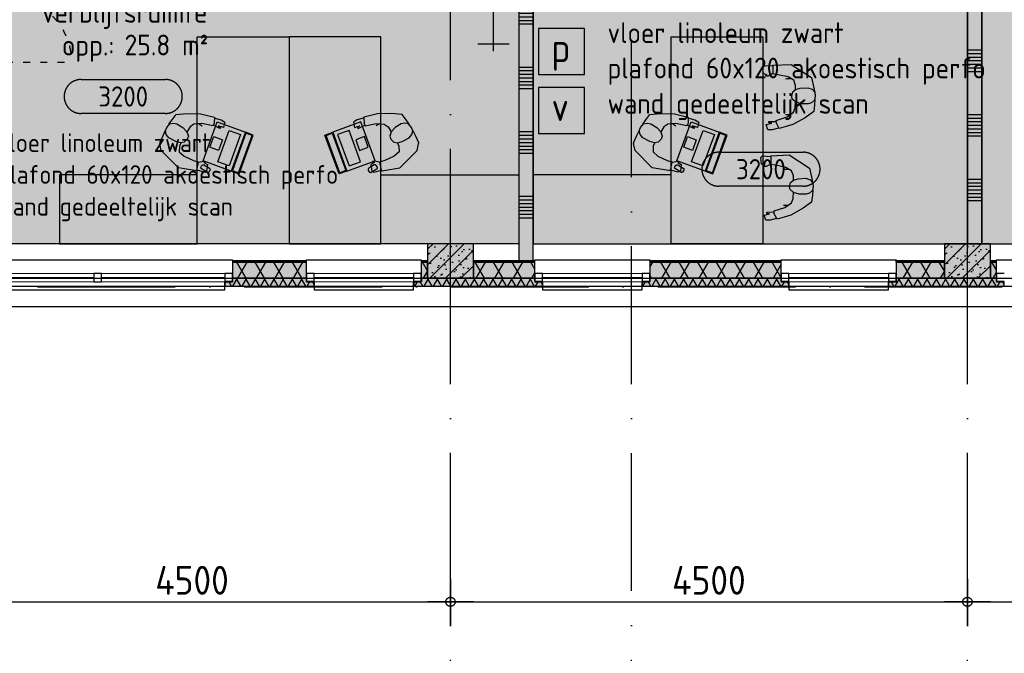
# Model space of a CAD drawing. Header units: millimetres. Extents: x 20872 to 297961, y -293704 to 213007.
# Tile 76 of 256: x 125433 to 134005, y -153190 to -147675. Entities that reach past the tile are written whole.
import ezdxf
from ezdxf.enums import TextEntityAlignment as Align
from ezdxf.xclip import XClip

# ---------------------------------------------------------------- set-up
doc = ezdxf.new("R2010")
doc.units = ezdxf.units.MM
doc.header["$LTSCALE"] = 100
doc.header["$XCLIPFRAME"] = 2
doc.linetypes.add('ACAD_ISO03W100', pattern=[30, 12, -18])
doc.linetypes.add('ACAD_ISO10W100', pattern=[18, 12, -3, 0, -3])
doc.layers.get('Defpoints').update_dxf_attribs({"color": 181})
for name, color, linetype in [('A--L$7--_stramien', 1, 'Continuous'), ('A--L20--_bovenbouw', 3, 'Continuous'), ('A--L30--_afbouw', 7, 'Continuous'), ('A--L82--leerlingensets-02', 9, 'Continuous'), ('A--T$1--_algemeen', 1, 'Continuous'), ('A--T$7--_stramien', 7, 'Continuous'), ('plattegrondkleuren', 7, 'Continuous'), ('XREFS', 9, 'Continuous')]:
    doc.layers.add(name, color=color, linetype=linetype)
doc.styles.add('BURO standaard', font='isocp.shx')
doc.styles.add('JINX maatvoering', font='isocp.shx')
doc.styles.add('JINX standaard', font='isocp.shx')
doc.dimstyles.new('JINX maatvoering 1-100', dxfattribs={"dimscale": 100, "dimtxt": 2.5, "dimasz": 1, "dimexe": 125, "dimexo": 0, "dimtad": 1, "dimdec": 0, "dimzin": 12, "dimdsep": 46, "dimtxsty": 'JINX maatvoering', "dimblk": 'BURO_maatvoeringssymbool_01', "dimcen": 2, "dimse1": 1, "dimse2": 1, "dimclrd": 1, "dimclrt": 7, "dimadec": 0, "dimazin": 0, "dimtfac": 1, "dimtdec": 0, "dimtix": 1, "dimtofl": 0, "dimtmove": 0, "dimatfit": 3, "dimldrblk": 'DOT', "dimfxl": 1, "dimtolj": 1, "dimtzin": 0, "dimarcsym": 0})

# ---------------------------------------------------------------- blocks, each defined once
blk = doc.blocks.new('AB2_D_DV_MV_maatvoeringssymbool_01')
at = {"color": 1}
for p, q in [((0, -2), (0, 2)), ((-2, 0), (2, 0))]:
    blk.add_line(p, q, dxfattribs=at)
blk.add_circle((0, 0), 0.4, dxfattribs=at)
blk = doc.blocks.new('*D268')
at = {"layer": 'A--T$7--_stramien', "color": 1, "lineweight": -2, "transparency": 16777216}
blk.add_line((124784.5, -2741.6), (129084.5, -2741.6), dxfattribs=at)
at = {"layer": 'Defpoints', "color": 0, "transparency": 16777216}
for p in [(124684.5, -0.6), (129184.5, -0.6), (129184.5, -2741.6)]:
    blk.add_point(p, dxfattribs=at)
at = {"layer": 'A--T$7--_stramien', "color": 1, "lineweight": -2, "transparency": 16777216, "xscale": 100, "yscale": 100, "zscale": 100}
for p, rotation in [((124684.5, -2741.6), 179.999530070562), ((129184.5, -2741.6), 359.9995300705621)]:
    blk.add_blockref('AB2_D_DV_MV_maatvoeringssymbool_01', p, dxfattribs=dict(at, rotation=rotation))
at = {"layer": 'A--T$7--_stramien', "color": 7, "transparency": 16777216, "insert": (126934.5, -2554.1), "char_height": 250, "attachment_point": 5, "rotation": 359.99953, "style": 'JINX maatvoering'}
blk.add_mtext('\\A1;4500', dxfattribs=at)
blk = doc.blocks.new('_Dot')
at = {"color": 0, "linetype": 'ByBlock', "lineweight": -2}
blk.add_line((-0.5, 0), (-1, 0), dxfattribs=at)
at = {"color": 0, "linetype": 'ByBlock', "const_width": 0.5}
blk.add_lwpolyline([(-0.25, 0, 1), (0.25, 0, 1)], format="xyb", close=True, dxfattribs=at)
blk = doc.blocks.new('BURO_maatvoeringssymbool_01')
at = {"color": 1}
for p, q in [((0, -2), (0, 2)), ((-2, 0), (2, 0))]:
    blk.add_line(p, q, dxfattribs=at)
blk.add_circle((0, 0), 0.4, dxfattribs=at)
blk = doc.blocks.new('*D269')
at = {"layer": 'A--T$7--_stramien', "color": 1, "lineweight": -2, "transparency": 16777216}
blk.add_line((129284.5, -2741.6), (133584.5, -2741.6), dxfattribs=at)
at = {"layer": 'Defpoints', "color": 0, "transparency": 16777216}
for p in [(129184.5, 7599.4), (133684.5, 7599.4), (133684.5, -2741.6)]:
    blk.add_point(p, dxfattribs=at)
at = {"layer": 'A--T$7--_stramien', "color": 1, "lineweight": -2, "transparency": 16777216, "xscale": 100, "yscale": 100, "zscale": 100}
for p, rotation in [((129184.5, -2741.6), 179.999530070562), ((133684.5, -2741.6), 359.9995300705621)]:
    blk.add_blockref('AB2_D_DV_MV_maatvoeringssymbool_01', p, dxfattribs=dict(at, rotation=rotation))
at = {"layer": 'A--T$7--_stramien', "color": 7, "transparency": 16777216, "insert": (131434.5, -2554.1), "char_height": 250, "attachment_point": 5, "rotation": 359.99953, "style": 'JINX maatvoering'}
blk.add_mtext('\\A1;4500', dxfattribs=at)
blk = doc.blocks.new('*D270')
at = {"layer": 'A--T$7--_stramien', "color": 1, "lineweight": -2, "transparency": 16777216}
blk.add_line((133784.5, -2741.6), (138084.5, -2741.7), dxfattribs=at)
at = {"layer": 'Defpoints', "color": 0, "transparency": 16777216}
for p in [(133684.5, 7599.4), (138184.5, 7599.3), (138184.5, -2741.7)]:
    blk.add_point(p, dxfattribs=at)
at = {"layer": 'A--T$7--_stramien', "color": 1, "lineweight": -2, "transparency": 16777216, "xscale": 100, "yscale": 100, "zscale": 100}
for p, rotation in [((133684.5, -2741.6), 179.999530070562), ((138184.5, -2741.7), 359.9995300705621)]:
    blk.add_blockref('AB2_D_DV_MV_maatvoeringssymbool_01', p, dxfattribs=dict(at, rotation=rotation))
at = {"layer": 'A--T$7--_stramien', "color": 7, "transparency": 16777216, "insert": (135934.5, -2554.2), "char_height": 250, "attachment_point": 5, "rotation": 359.99953, "style": 'JINX maatvoering'}
blk.add_mtext('\\A1;4500', dxfattribs=at)
blk = doc.blocks.new('AL_plafondhoog_01_P03_BV')
at = {"color": 1, "linetype": 'ByBlock', "lineweight": -2, "ltscale": 2}
for points in [[(-5.24, 2.11), (5.24, 2.11)], [(5.24, -2.11), (-5.24, -2.11)]]:
    blk.add_lwpolyline(points, dxfattribs=at)
at = {"color": 1, "linetype": 'ByBlock', "lineweight": -2}
for centre, start, end in [((-5.24, 0), 90, 270), ((5.24, 0), 270, 90)]:
    blk.add_arc(centre, 2.11, start, end, dxfattribs=at)
at = {"color": 2, "linetype": 'ByBlock', "lineweight": -2, "style": 'BURO standaard', "flags": 4}
blk.add_attdef('BURO_RTE:PLAFOND', text='', height=2.5, dxfattribs=at).set_placement((0, 0), align=Align.MIDDLE_CENTER)
blk = doc.blocks.new('AL_ruimteno_03_P03_BV_ruimteafwerking')
at = {"color": 1, "linetype": 'ByBlock', "lineweight": -2, "style": 'BURO standaard', "flags": 4}
for tag, p in [('BURO_RTE:VLOERAFWERKING', (0.862, 1.42)), ('BURO_RTE:PLAFONDAFWERKING', (0.862, -1.656)), ('BURO_RTE:WANDAFWERKING', (0.862, -4.732))]:
    blk.add_attdef(tag, text='', height=1.8, dxfattribs=at).set_placement(p, align=Align.MIDDLE_LEFT)
blk = doc.blocks.new('AL_ruimteno_03_P03_BV_GLU-X11 (2)')
at = {"color": 1, "style": 'JINX standaard'}
blk.add_text('opp.:', height=1.8, dxfattribs=at).set_placement((-0.022, -9.722), align=Align.RIGHT)
at = {"color": 2, "linetype": 'ByBlock', "lineweight": -2, "style": 'BURO standaard', "flags": 4}
for tag, p in [('BURO_RTE:RUIMTENUMMER_LEEG', (0.69, 1.475)), ('BURO_RTE:RUIMTENUMMER_TOTAAL', (0.69, -2.595))]:
    blk.add_attdef(tag, text='', height=2.5, dxfattribs=at).set_placement(p, align=Align.MIDDLE_CENTER)
at = {"color": 1, "linetype": 'ByBlock', "lineweight": -2, "style": 'BURO standaard', "flags": 4}
blk.add_attdef('BURO_RTE:BOUWBESLUIT', text='', height=1.8, dxfattribs=at).set_placement((0.862, -5.971), align=Align.MIDDLE_CENTER)
blk.add_attdef('BURO_RTE:OPP', text='', height=1.8, dxfattribs=at).set_placement((0.862, -8.808), align=Align.MIDDLE_LEFT)
blk = doc.blocks.new('sit')
at = {"linetype": 'Continuous'}
for p, q in [((-146.514, -13.7755), (-81.397, 6.2615)), ((-81.397, 6.2615), (-13.775, 26.2965)), ((-13.775, 26.2965), (13.775, -26.2965)), ((-6.26, 21.2885), (53.846, 36.3155)), ((53.846, 36.3155), (96.424, 36.3155)), ((96.424, 36.3155), (111.451, -13.7755)), ((-346.877, -139.0015), (-264.225, -78.8925)), ((-264.225, -78.8925), (-146.514, -13.7755)), ((-88.912, -86.4065), (-151.522, -131.4875)), ((16.279, -53.8475), (-88.912, -86.4065)), ((13.775, -26.2965), (16.279, -53.8475)), ((86.408, -41.3245), (16.279, -43.8295)), ((111.451, -13.7755), (58.857, -26.2965)), ((58.857, -26.2965), (86.408, -28.8015)), ((86.408, -28.8015), (86.408, -41.3245)), ((-354.389, -204.1185), (-346.877, -139.0015)), ((-169.053, -174.0635), (-171.561, -236.6765)), ((-151.522, -131.4875), (-169.053, -174.0635)), ((-111.451, -106.4425), (-74.2714, -106.4425)), ((-361.904, -291.7765), (-354.389, -249.2005)), ((-359.397, -254.2095), (-354.389, -204.1185)), ((-354.389, -249.2005), (-326.842, -224.1545)), ((-326.842, -224.1545), (-294.279, -214.1365)), ((-294.279, -214.1365), (-226.658, -214.1365)), ((-226.658, -214.1365), (-171.561, -231.6685)), ((-171.561, -231.6685), (-139.002, -259.2175)), ((-139.002, -259.2175), (-133.99, -289.2725)), ((-356.893, -326.8395), (-361.904, -291.7765)), ((-326.842, -467.0925), (-359.397, -321.8315)), ((-331.85, -354.3895), (-356.893, -326.8395)), ((-291.775, -369.4175), (-331.85, -354.3895)), ((-216.643, -364.4075), (-291.775, -369.4175)), ((-171.561, -351.8855), (-216.643, -364.4075)), ((-144.01, -329.3445), (-171.561, -351.8855)), ((-171.561, -351.8855), (-171.561, -391.9585)), ((-133.99, -289.2725), (-144.01, -329.3445)), ((-128.983, -594.8235), (-326.842, -467.0925)), ((-171.561, -391.9585), (-154.029, -442.0475)), ((-154.029, -442.0475), (-98.928, -474.6065)), ((-86.404, -457.0755), (-121.471, -457.0755)), ((-98.928, -474.6065), (-1.252, -494.6435)), ((-74.2714, -455.2649), (-86.404, -457.0755)), ((-1.252, -494.6435), (53.846, -502.1565)), ((48.838, -579.7965), (48.838, -502.1565)), ((53.846, -502.1565), (93.92, -482.1205)), ((93.92, -482.1205), (116.459, -479.6165)), ((116.459, -487.1295), (101.432, -494.6435)), ((101.432, -494.6435), (139.002, -504.6615)), ((116.459, -479.6165), (116.459, -487.1295)), ((144.01, -569.7785), (126.478, -584.8055)), ((139.002, -504.6615), (144.01, -569.7785)), ((48.838, -587.3095), (-128.983, -594.8235)), ((126.478, -584.8055), (48.838, -579.7965)), ((48.838, -582.3015), (48.838, -587.3095))]:
    blk.add_line(p, q, dxfattribs=at)
blk = doc.blocks.new('MBpro')
at = {"layer": 'plattegrondkleuren', "true_color": 0xb8b8b8}
h = blk.add_hatch(color=9, dxfattribs=at)
h.dxf.hatch_style = 1
h.paths.add_polyline_path([(172.2, 289), (161.8, 345.1), (-176.6, 282.8), (-166.3, 226.7)], flags=16)
h.paths.add_polyline_path([(152.1, 244.7), (171.2, 141), (-114.6, 88.4), (-133.7, 192.1)], flags=16)
h.paths.add_polyline_path([(181.4, 282.7), (228.5, 27), (-125.6, -38.2), (-172.7, 217.5)])
h.paths.add_polyline_path([(181.4, 282.7), (168.2, 354.3), (-185.9, 289.1), (-172.7, 217.5)])
edge = h.paths.add_edge_path()
edge.add_line((269, 119.5), (284.2, 119.5))
edge.add_arc((284.2, 106.7), 12.8, 0, 90, ccw=False)
edge.add_line((297.1, 106.7), (297.1, 51))
edge.add_arc((284.2, 51), 12.8, -90, 0, ccw=False)
edge.add_line((284.2, 38.2), (269, 38.2))
edge.add_arc((269, 51), 12.8, 180, 270, ccw=False)
edge.add_line((256.2, 51), (256.2, 106.7))
edge.add_arc((269, 106.7), 12.8, 90, 180, ccw=False)
at = {"layer": 'plattegrondkleuren', "true_color": 0x8f8f8f}
h = blk.add_hatch(color=252, dxfattribs=at)
h.dxf.hatch_style = 1
h.paths.add_polyline_path([(152.1, 244.7), (171.2, 141), (-114.6, 88.4), (-133.7, 192.1)])
h.paths.add_polyline_path([(172.2, 289), (161.8, 345.1), (-176.6, 282.8), (-166.3, 226.7)])
at = {"layer": 'A--L82--leerlingensets-02'}
for points in [[(181.4, 282.7), (168.2, 354.3), (-185.9, 289.1), (-172.7, 217.5)], [(172.2, 289), (161.8, 345.1), (-176.6, 282.8), (-166.3, 226.7)], [(181.4, 282.7), (228.5, 27), (-125.6, -38.2), (-172.7, 217.5)], [(152.1, 244.7), (171.2, 141), (-114.6, 88.4), (-133.7, 192.1)], [(82.9, 97.3), (97.5, 18), (0, 0), (-14.6, 79.3)]]:
    blk.add_lwpolyline(points, close=True, dxfattribs=at)
blk.add_lwpolyline([(269, 119.5), (284.2, 119.5, -0.414214), (297.1, 106.7), (297.1, 51, -0.414214), (284.2, 38.2), (269, 38.2, -0.414214), (256.2, 51), (256.2, 106.7, -0.414214)], format="xyb", close=True, dxfattribs=at)
blk = doc.blocks.new('bureau')
at = {"layer": 'plattegrondkleuren', "true_color": 0xf5f5f5}
h = blk.add_hatch(color=7, dxfattribs=at)
h.dxf.hatch_style = 1
h.paths.add_polyline_path([(2429.8, 800), (2429.8, 0), (629.8, 0), (629.8, 800)])
h.paths.add_polyline_path([(2429.8, 0), (1829.8, 0), (1829.8, -1200), (2429.8, -1200)])
at = {"layer": 'A--L82--leerlingensets-02', "linetype": 'Continuous'}
for p, q in [((1336.7, 154), (1352.4, 207.5)), ((1352.4, 207.5), (1371.9, 240.6)), ((1371.9, 240.6), (1417.6, 229.4)), ((1427.5, 197.4), (1397.5, 141.8)), ((1417.6, 229.4), (1403.3, 182.9)), ((1403.3, 182.9), (1417.8, 203.1)), ((1417.8, 203.1), (1427.5, 197.4)), ((1299.9, 29.2), (1314.1, 88.9)), ((1314.1, 88.9), (1329.4, 150.5)), ((1329.4, 150.5), (1382.7, 147.9)), ((1405.2, 137.3), (1382.5, 40.8)), ((1382.7, 147.9), (1405.2, 137.3)), ((1724.2, 57.9), (1740.2, 89)), ((1740.2, 89), (1798.4, 81)), ((1296.7, -91.8), (1299.9, 29.2)), ((1382.5, 40.8), (1388.9, -28.3)), ((1387.8, 14.2), (1404.7, 43)), ((1704.6, -32.5), (1721.7, 14.6)), ((1711.8, 53.6), (1713.8, 73.9)), ((1721.7, 14.6), (1711.8, 53.6)), ((1713.8, 73.9), (1720.5, 72.5)), ((1720.5, 72.5), (1724.2, 57.9)), ((1789.1, -4.6), (1720.8, 10.2)), ((1808.3, 62.7), (1789.1, -4.6)), ((1798.4, 81), (1808.3, 62.7)), ((1388.9, -28.3), (1414, -61.4)), ((1414, -61.4), (1461.4, -91.9)), ((1457.5, -89.6), (1493.7, -76.9)), ((1493.7, -76.9), (1519.4, -86.7)), ((1668.4, -114.6), (1704.6, -32.5)), ((1795.7, -6.1), (1768.4, -163.9)), ((1791.3, -5.1), (1795.7, -6.1)), ((1305.7, -183.3), (1296.7, -91.8)), ((1387.9, -176.8), (1418.8, -124.3)), ((1418.8, -124.3), (1457.5, -89.6)), ((1519.4, -86.7), (1545.9, -112.8)), ((1550.8, -144.4), (1539.9, -185.1)), ((1545.9, -112.8), (1550.8, -144.4)), ((1548.2, -140.5), (1581.6, -154.2)), ((1581.6, -154.2), (1629.3, -156.8)), ((1768.4, -163.9), (1618.4, -313.6)), ((1629.3, -156.8), (1668.4, -114.6)), ((1352.7, -218.9), (1305.7, -183.3)), ((1389.3, -245.6), (1352.7, -218.9)), ((1380.9, -206.6), (1387.9, -176.8)), ((1387.7, -239.4), (1380.9, -206.6)), ((1417.3, -264.7), (1387.7, -239.4)), ((1509.6, -245.7), (1479.6, -269.9)), ((1539.9, -185.1), (1509.6, -245.7)), ((1446.8, -276.8), (1417.3, -264.7)), ((1443.7, -277.6), (1484.9, -296.6)), ((1479.6, -269.9), (1446.8, -276.8)), ((1484.9, -296.6), (1550.1, -325.4)), ((1618.4, -313.6), (1558, -326.3))]:
    blk.add_line(p, q, dxfattribs=at)
at = {"layer": 'A--L82--leerlingensets-02'}
for points in [[(2429.8, 800), (2429.8, 0), (629.8, 0), (629.8, 800)], [(2429.8, 0), (1829.8, 0), (1829.8, -1200), (2429.8, -1200)]]:
    blk.add_lwpolyline(points, close=True, dxfattribs=at)
at = {"layer": 'A--L82--leerlingensets-02', "linetype": 'Continuous'}
blk.add_arc((1555.3, -313.7), 12.8, 246.12618, 281.83053, dxfattribs=at)
at = {"layer": 'A--L82--leerlingensets-02', "rotation": 329.5455371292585}
blk.add_blockref('MBpro', (1497.8, 144.2), dxfattribs=at)
blk = doc.blocks.new('vuilnisbak')
at = {"layer": 'plattegrondkleuren', "true_color": 0xf5f5f5}
h = blk.add_hatch(color=7, dxfattribs=at)
h.dxf.hatch_style = 1
h.paths.add_polyline_path([(0, 0), (400, 0), (400, 400), (0, 400)])
at = {"layer": 'A--L82--leerlingensets-02'}
blk.add_lwpolyline([(0, 0), (400, 0), (400, 400), (0, 400)], close=True, dxfattribs=at)
at = {"layer": 'A--L82--leerlingensets-02', "style": 'JINX standaard'}
blk.add_text('v', height=250, dxfattribs=at).set_placement((112.3, 107.8))
blk = doc.blocks.new('papierbak')
at = {"layer": 'plattegrondkleuren', "true_color": 0xf5f5f5}
h = blk.add_hatch(color=7, dxfattribs=at)
h.dxf.hatch_style = 1
h.paths.add_polyline_path([(0, 0), (400, 0), (400, 400), (0, 400)])
at = {"layer": 'A--L82--leerlingensets-02'}
blk.add_lwpolyline([(0, 0), (400, 0), (400, 400), (0, 400)], close=True, dxfattribs=at)
at = {"layer": 'A--L82--leerlingensets-02', "style": 'JINX standaard'}
blk.add_text('p', height=250, dxfattribs=at).set_placement((111.3, 107.8))
blk = doc.blocks.new('kast')
at = {"layer": 'plattegrondkleuren', "true_color": 0xf5f5f5}
h = blk.add_hatch(color=7, dxfattribs=at)
h.dxf.hatch_style = 1
h.paths.add_polyline_path([(1200, 0), (1200, 450), (0, 450), (0, 0)])
at = {"layer": 'A--L82--leerlingensets-02', "linetype": 'ACAD_ISO03W100', "ltscale": 0.05}
for p, q in [((30, 0), (30, -570)), ((1170, 0), (1170, -570))]:
    blk.add_line(p, q, dxfattribs=at)
at = {"layer": 'A--L82--leerlingensets-02'}
blk.add_lwpolyline([(1200, 0), (1200, 450), (0, 450), (0, 0)], close=True, dxfattribs=at)
at = {"layer": 'A--L82--leerlingensets-02', "linetype": 'ACAD_ISO03W100', "ltscale": 0.05}
for centre, start, end in [((30, 0), 270, 0), ((1170, 0), 180, 270)]:
    blk.add_arc(centre, 570, start, end, dxfattribs=at)
blk = doc.blocks.new('stramienlijnen_1')
at = {"layer": 'A--L$7--_stramien', "color": 1, "linetype": 'ACAD_ISO10W100', "lineweight": -3}
for p, q in [((129184.5, 0), (129184.5, 22800)), ((133684.5, 0), (133684.5, 22800)), ((130759.5, -4446.5), (130759.5, 21000)), ((57184.5, 0), (138184.5, 0)), ((129184.5, -4446.1), (129184.5, 0)), ((133684.5, -4446.1), (133684.5, 0))]:
    blk.add_line(p, q, dxfattribs=at)
at = {"layer": 'Defpoints'}
blk.add_lwpolyline([(34736.5, 60859.2), (70727.2, 75), (164884.5, 75), (164884.5, 96950), (130834.5, 96950), (130834.5, 22725), (79641, 22725), (51266.3, 70646.6)], dxfattribs=at)
at = {"layer": 'A--T$7--_stramien', "color": 7}
for base, p1, p2, picture, middle in [((133684.5, -2741.6), (129184.5, 7599.4), (133684.5, 7599.4), '*D269', (131434.5, -2554.1)), ((138184.5, -2741.7), (133684.5, 7599.4), (138184.5, 7599.3), '*D270', (135934.5, -2554.2)), ((129184.5, -2741.6), (124684.5, -0.6), (129184.5, -0.6), '*D268', (126934.5, -2554.1))]:
    dim = blk.add_linear_dim(base=base, p1=p1, p2=p2, angle=179.99953, dimstyle='JINX maatvoering 1-100', override={"dimtmove": 1}, dxfattribs=at)
    dim.commit()
    dim.dimension.update_dxf_attribs({"geometry": picture, "text_midpoint": middle})
blk = doc.blocks.new('begane grond bestaand leeg')
at = {"color": 8}
blk.add_lwpolyline([(130619.4, 97110), (130619.4, 22940), (79787, 22940), (51443.8, 70808.3), (34518.3, 60786.6), (70611.1, -170), (165129.4, -170), (165129.4, 97110)], close=True, dxfattribs=at)
at = {"layer": 'A--T$7--_stramien'}
blk.add_blockref('stramienlijnen_1', (0, 0), dxfattribs=at)
blk = doc.blocks.new('2016-02-04 100 begane grond bestaand')
at = {"layer": 'A--L20--_bovenbouw', "linetype": 'Continuous', "lineweight": -3}
h = blk.add_hatch(dxfattribs=at)
h.set_pattern_fill('SWAND', color=1, scale=5, angle=90.00056, style=0)
h.set_pattern_definition([(180.001, (133809.5, 374.67), (0.006, -562.5), []), (180.001, (133809.5, 405.9), (0.006, -562.5), []), (180.001, (133809.5, 437.17), (0.006, -562.5), []), (180.001, (133809.5, 468.4), (0.006, -562.5), []), (180.001, (133809.5, 499.67), (0.006, -562.5), []), (180.001, (133809.5, 530.9), (0.006, -562.5), []), (180.001, (133809.5, 562.17), (0.006, -562.5), [])])
h.paths.add_polyline_path([(133809.5, 3233.8), (133684.5, 3233.8), (133684.5, 374.7), (133809.5, 374.7)], flags=0)
h.paths.add_polyline_path([(133809.4, 4507.3), (133684.4, 4507.3), (133684.4, 4450), (133715.7, 4387.5), (133684.4, 4325), (133684.4, 4233.8), (133809.4, 4233.8)], flags=0)
h.paths.add_polyline_path([(133809.4, 6151.5), (133684.4, 6151.5), (133684.4, 5833.3), (133809.4, 5833.3)], flags=0)
h.paths.add_polyline_path([(133809.4, 7450.4), (133684.4, 7450.4), (133684.4, 7151.5), (133809.4, 7151.5)], flags=0)
h = blk.add_hatch(dxfattribs=at)
h.set_pattern_fill('SWAND', color=1, scale=5, angle=90.00056, style=0)
h.set_pattern_definition([(180.001, (129904.5, 225), (0.006, -562.5), []), (180.001, (129904.5, 256.24), (0.006, -562.5), []), (180.001, (129904.5, 287.5), (0.006, -562.5), []), (180.001, (129904.5, 318.74), (0.006, -562.5), []), (180.001, (129904.5, 350), (0.006, -562.5), []), (180.001, (129904.5, 381.24), (0.006, -562.5), []), (180.001, (129904.5, 412.5), (0.006, -562.5), [])])
h.paths.add_polyline_path([(129779.4, 6403.1), (129779.4, 6400), (129904.4, 6400), (129904.4, 6403.1)], flags=0)
h.paths.add_polyline_path([(129904.5, 225), (129904.4, 6300), (129779.4, 6300), (129779.5, 225)], flags=0)
for points in [[(129904.5, 225), (129904.4, 6300), (129779.4, 6300), (129779.5, 225)], [(133809.5, 3233.8), (133684.5, 3233.8), (133684.5, 374.7), (133809.5, 374.7)], [(128984.5, 75), (129384.5, 75), (129384.5, 375), (128984.5, 375)], [(133484.5, 75), (133884.5, 75), (133884.5, 375), (133484.5, 375)], [(127288.1, 225), (127288.1, 75), (127930.1, 75), (127930.1, 225)], [(128930.1, 225), (128930.1, 75), (128984.5, 75), (128984.5, 225)], [(129384.5, 225), (129384.5, 75), (129918.9, 75), (129918.9, 225)], [(130918.9, 225), (130918.9, 75), (132063.9, 75), (132063.9, 225)], [(133063.9, 225), (133063.9, 75), (133484.5, 75), (133484.5, 225)], [(133884.5, 225), (133884.5, 75), (133938.9, 75), (133938.9, 225)], [(127997.1, 46.1), (127930.1, 46.1), (127930.1, 75), (127288.1, 75), (127288.1, 46.1), (127221.1, 46.1), (127221.1, 5), (127997.1, 5)], [(129985.9, 5), (129985.9, 46.1), (129918.9, 46.1), (129918.9, 75), (128930.9, 75), (128930.9, 46.1), (128863.9, 46.1), (128863.9, 5)], [(132130.9, 46.1), (132063.9, 46.1), (132063.9, 75), (130918.9, 75), (130918.9, 46.1), (130851.9, 46.1), (130851.9, 5), (132130.9, 5)], [(134005.9, 5), (134005.9, 46.1), (133938.9, 46.1), (133938.9, 75), (133063.9, 75), (133063.9, 46.1), (132996.9, 46.1), (132996.9, 5)]]:
    blk.add_hatch(color=60, dxfattribs=at).paths.add_polyline_path(points, flags=0)
h = blk.add_hatch(dxfattribs=at)
h.set_pattern_fill('PREFB', color=1, scale=5, style=0)
h.set_pattern_definition([(45, (128984.48, 74.995), (-67.882, 67.882), []), (17, (128984.484, 74.995), (25.787, 79.828), [0, -81.6, -46.2, 0, -67.2]), (48, (128984.484, 74.995), (-18.416, 81.172), [0, -80.8, 0, -82.4, 0, -66.4]), (71, (128984.484, 74.995), (-47.912, 67.263), [0, -80, 0, -480, -65.8])])
h.paths.add_polyline_path([(128984.5, 75), (129384.5, 75), (129384.5, 375), (128984.5, 375)], flags=0)
h = blk.add_hatch(dxfattribs=at)
h.set_pattern_fill('PREFB', color=1, scale=5, style=0)
h.set_pattern_definition([(45, (133484.48, 74.995), (-67.882, 67.882), []), (17, (133484.484, 74.995), (25.787, 79.828), [0, -81.6, -46.2, 0, -67.2]), (48, (133484.484, 74.995), (-18.416, 81.172), [0, -80.8, 0, -82.4, 0, -66.4]), (71, (133484.484, 74.995), (-47.912, 67.263), [0, -80, 0, -480, -65.8])])
h.paths.add_polyline_path([(133484.5, 75), (133884.5, 75), (133884.5, 375), (133484.5, 375)], flags=0)
h = blk.add_hatch(dxfattribs=at)
h.set_pattern_fill('_U', color=1, scale=70, angle=270, style=0, pattern_type=0)
h.set_pattern_definition([(270, (128984.484, 224.995), (70, -1e-14), [])])
h.paths.add_polyline_path([(128930.1, 225), (128930.1, 216), (128984.5, 216), (128984.5, 225)], flags=0)
h.paths.add_polyline_path([(127288.1, 225), (127288.1, 216), (127930.1, 216), (127930.1, 225)], flags=0)
h.paths.add_polyline_path([(124884.5, 225), (124884.5, 216), (124938.1, 216), (124938.1, 225)], flags=0)
h = blk.add_hatch(dxfattribs=at)
h.set_pattern_fill('GENERAL_DIAMONDS', color=1, scale=1120, angle=180, style=0, pattern_type=2)
h.set_pattern_definition([(240, (128984.48, 216), (121.2436, -70), []), (300, (128984.48, 216), (121.2436, 70), [])])
h.paths.add_polyline_path([(128930.1, 216), (128930.1, 75), (128984.5, 75), (128984.5, 216)], flags=0)
h.paths.add_polyline_path([(127288.1, 216), (127288.1, 75), (127930.1, 75), (127930.1, 216)], flags=0)
h.paths.add_polyline_path([(124884.5, 216), (124884.5, 75), (124938.1, 75), (124938.1, 216)], flags=0)
h = blk.add_hatch(dxfattribs=at)
h.set_pattern_fill('_U', color=1, scale=70, angle=270, style=0, pattern_type=0)
h.set_pattern_definition([(270, (133484.484, 224.995), (70, -1e-14), [])])
h.paths.add_polyline_path([(133063.9, 225), (133063.9, 216), (133484.5, 216), (133484.5, 225)], flags=0)
h.paths.add_polyline_path([(130918.9, 225), (130918.9, 216), (132063.9, 216), (132063.9, 225)], flags=0)
h.paths.add_polyline_path([(129384.5, 225), (129384.5, 216), (129918.9, 216), (129918.9, 225)], flags=0)
h = blk.add_hatch(dxfattribs=at)
h.set_pattern_fill('GENERAL_DIAMONDS', color=1, scale=1120, angle=180, style=0, pattern_type=2)
h.set_pattern_definition([(240, (133484.48, 216), (121.2436, -70), []), (300, (133484.48, 216), (121.2436, 70), [])])
h.paths.add_polyline_path([(133063.9, 216), (133063.9, 75), (133484.5, 75), (133484.5, 216)], flags=0)
h.paths.add_polyline_path([(130918.9, 216), (130918.9, 75), (132063.9, 75), (132063.9, 216)], flags=0)
h.paths.add_polyline_path([(129384.5, 216), (129384.5, 75), (129918.9, 75), (129918.9, 216)], flags=0)
h = blk.add_hatch(dxfattribs=at)
h.set_pattern_fill('_U', color=1, scale=70, angle=270, style=0, pattern_type=0)
h.set_pattern_definition([(270, (137984.484, 224.995), (70, -1e-14), [])])
h.paths.add_polyline_path([(137928.9, 225), (137928.9, 216), (137984.5, 216), (137984.5, 225)], flags=0)
h.paths.add_polyline_path([(136286.9, 225), (136286.9, 216), (136928.9, 216), (136928.9, 225)], flags=0)
h.paths.add_polyline_path([(133884.5, 225), (133884.5, 216), (133938.9, 216), (133938.9, 225)], flags=0)
h = blk.add_hatch(dxfattribs=at)
h.set_pattern_fill('GENERAL_DIAMONDS', color=1, scale=1120, angle=180, style=0, pattern_type=2)
h.set_pattern_definition([(240, (137984.48, 216), (121.2436, -70), []), (300, (137984.48, 216), (121.2436, 70), [])])
h.paths.add_polyline_path([(137928.9, 216), (137928.9, 75), (137984.5, 75), (137984.5, 216)], flags=0)
h.paths.add_polyline_path([(136286.9, 216), (136286.9, 75), (136928.9, 75), (136928.9, 216)], flags=0)
h.paths.add_polyline_path([(133884.5, 216), (133884.5, 75), (133938.9, 75), (133938.9, 216)], flags=0)
h = blk.add_hatch(dxfattribs=at)
h.set_pattern_fill('GENERAL_DIAMONDS', color=1, scale=560, angle=180, style=0, pattern_type=2)
h.set_pattern_definition([(240, (127930.08, 74.995), (60.622, -35), []), (300, (127930.08, 74.995), (60.622, 35), [])])
h.paths.add_polyline_path([(127997.1, 46.1), (127930.1, 46.1), (127930.1, 75), (127288.1, 75), (127288.1, 46.1), (127221.1, 46.1), (127221.1, 5), (127997.1, 5)], flags=0)
h = blk.add_hatch(dxfattribs=at)
h.set_pattern_fill('GENERAL_DIAMONDS', color=1, scale=560, angle=180, style=0, pattern_type=2)
h.set_pattern_definition([(240, (129918.9, 74.995), (60.622, -35), []), (300, (129918.9, 74.995), (60.622, 35), [])])
h.paths.add_polyline_path([(129985.9, 5), (129985.9, 46.1), (129918.9, 46.1), (129918.9, 75), (128930.9, 75), (128930.9, 46.1), (128863.9, 46.1), (128863.9, 5)], flags=0)
h = blk.add_hatch(dxfattribs=at)
h.set_pattern_fill('GENERAL_DIAMONDS', color=1, scale=560, angle=180, style=0, pattern_type=2)
h.set_pattern_definition([(240, (132063.9, 74.995), (60.6218, -35), []), (300, (132063.9, 74.995), (60.6218, 35), [])])
h.paths.add_polyline_path([(132130.9, 46.1), (132063.9, 46.1), (132063.9, 75), (130918.9, 75), (130918.9, 46.1), (130851.9, 46.1), (130851.9, 5), (132130.9, 5)], flags=0)
h = blk.add_hatch(dxfattribs=at)
h.set_pattern_fill('GENERAL_DIAMONDS', color=1, scale=560, angle=180, style=0, pattern_type=2)
h.set_pattern_definition([(240, (133938.9, 74.995), (60.622, -35), []), (300, (133938.9, 74.995), (60.622, 35), [])])
h.paths.add_polyline_path([(134005.9, 5), (134005.9, 46.1), (133938.9, 46.1), (133938.9, 75), (133063.9, 75), (133063.9, 46.1), (132996.9, 46.1), (132996.9, 5)], flags=0)
at = {"color": 8}
blk.add_lwpolyline([(130619.4, 97110), (130619.4, 22940), (79787, 22940), (51443.8, 70808.3), (34518.3, 60786.6), (70611.1, -170), (165129.4, -170), (165129.4, 97110)], close=True, dxfattribs=at)
at = {"layer": 'A--L20--_bovenbouw', "color": 2, "linetype": 'Continuous', "lineweight": -3}
for p, q in [((129779.4, 6300), (129779.5, 225)), ((129904.5, 225), (129904.4, 6300)), ((133684.5, 3233.8), (133684.5, 374.7)), ((133809.5, 374.7), (133809.5, 3233.8)), ((133684.5, 374.7), (133809.5, 374.7)), ((127288.1, 225), (127288.1, 216)), ((127930.1, 225), (127288.1, 225)), ((127288.1, 216), (127930.1, 216)), ((127930.1, 216), (127930.1, 225)), ((128930.1, 225), (128930.1, 216)), ((128984.5, 225), (128930.1, 225)), ((128930.1, 216), (128984.5, 216)), ((128984.5, 216), (128984.5, 225)), ((129384.5, 225), (129384.5, 216)), ((129918.9, 225), (129384.5, 225)), ((129384.5, 216), (129918.9, 216)), ((129779.5, 225), (129904.5, 225)), ((129918.9, 216), (129918.9, 225)), ((130918.9, 225), (130918.9, 216)), ((132063.9, 225), (130918.9, 225)), ((130918.9, 216), (132063.9, 216)), ((132063.9, 216), (132063.9, 225)), ((133063.9, 225), (133063.9, 216)), ((133484.5, 225), (133063.9, 225)), ((133063.9, 216), (133484.5, 216)), ((133484.5, 216), (133484.5, 225)), ((133884.5, 225), (133884.5, 216)), ((133938.9, 225), (133884.5, 225)), ((133884.5, 216), (133938.9, 216)), ((133938.9, 216), (133938.9, 225))]:
    blk.add_line(p, q, dxfattribs=at)
at = {"layer": 'A--L20--_bovenbouw', "color": 3, "linetype": 'Continuous', "lineweight": -3}
for p, q in [((129384.5, 375), (128984.5, 375)), ((128984.5, 375), (128984.5, 75)), ((129384.5, 75), (129384.5, 375)), ((133884.5, 375), (133484.5, 375)), ((133484.5, 375), (133484.5, 75)), ((133884.5, 75), (133884.5, 375)), ((128984.5, 75), (129384.5, 75)), ((133484.5, 75), (133884.5, 75))]:
    blk.add_line(p, q, dxfattribs=at)
at = {"layer": 'A--L20--_bovenbouw', "color": 1, "linetype": 'Continuous', "lineweight": -3}
for p, q in [((127288.1, 216), (127288.1, 75)), ((127930.1, 216), (127288.1, 216)), ((127930.1, 75), (127930.1, 216)), ((128930.1, 216), (128930.1, 75)), ((128984.5, 216), (128930.1, 216)), ((128984.5, 75), (128984.5, 216)), ((129384.5, 216), (129384.5, 75)), ((129918.9, 216), (129384.5, 216)), ((129918.9, 75), (129918.9, 216)), ((130918.9, 216), (130918.9, 75)), ((132063.9, 216), (130918.9, 216)), ((132063.9, 75), (132063.9, 216)), ((133063.9, 216), (133063.9, 75)), ((133484.5, 216), (133063.9, 216)), ((133484.5, 75), (133484.5, 216)), ((133884.5, 216), (133884.5, 75)), ((133938.9, 216), (133884.5, 216)), ((133938.9, 75), (133938.9, 216)), ((127288.1, 46.1), (127221.1, 46.1)), ((127221.1, 46.1), (127221.1, 5)), ((127221.1, 5), (127997.1, 5)), ((127288.1, 75), (127930.1, 75)), ((127930.1, 75), (127288.1, 75)), ((127288.1, 75), (127288.1, 46.1)), ((127930.1, 46.1), (127930.1, 75)), ((127997.1, 46.1), (127930.1, 46.1)), ((127997.1, 5), (127997.1, 46.1)), ((128930.9, 46.1), (128863.9, 46.1)), ((128863.9, 46.1), (128863.9, 5)), ((128863.9, 5), (129985.9, 5)), ((128930.1, 75), (128984.5, 75)), ((129918.9, 75), (128930.9, 75)), ((128930.9, 75), (128930.9, 46.1)), ((129384.5, 75), (129918.9, 75)), ((129918.9, 46.1), (129918.9, 75)), ((129985.9, 46.1), (129918.9, 46.1)), ((129985.9, 5), (129985.9, 46.1)), ((130918.9, 46.1), (130851.9, 46.1)), ((130851.9, 46.1), (130851.9, 5)), ((130851.9, 5), (132130.9, 5)), ((130918.9, 75), (132063.9, 75)), ((132063.9, 75), (130918.9, 75)), ((130918.9, 75), (130918.9, 46.1)), ((132063.9, 46.1), (132063.9, 75)), ((132130.9, 46.1), (132063.9, 46.1)), ((132130.9, 5), (132130.9, 46.1)), ((133063.9, 46.1), (132996.9, 46.1)), ((132996.9, 46.1), (132996.9, 5)), ((132996.9, 5), (134005.9, 5)), ((133063.9, 75), (133484.5, 75)), ((133938.9, 75), (133063.9, 75)), ((133063.9, 75), (133063.9, 46.1)), ((133884.5, 75), (133938.9, 75)), ((133938.9, 46.1), (133938.9, 75)), ((134005.9, 46.1), (133938.9, 46.1)), ((134005.9, 5), (134005.9, 46.1))]:
    blk.add_line(p, q, dxfattribs=at)
at = {"layer": 'A--L30--_afbouw', "color": 1, "linetype": 'Continuous', "lineweight": -3}
for p, q in [((124938.1, 235), (127288.1, 235)), ((127288.1, 235), (127288.1, 225)), ((127930.1, 225), (127930.1, 235)), ((127930.1, 235), (128930.1, 235)), ((128930.1, 235), (128930.1, 225)), ((129918.9, 225), (129918.9, 235)), ((129918.9, 235), (130918.9, 235)), ((130918.9, 235), (130918.9, 225)), ((132063.9, 225), (132063.9, 235)), ((132063.9, 235), (133063.9, 235)), ((133063.9, 235), (133063.9, 225)), ((133938.9, 225), (133938.9, 235)), ((133938.9, 235), (136286.9, 235)), ((125005.1, 80), (126079.6, 80)), ((126146.6, 80), (127221.1, 80)), ((127221.1, -25), (127221.1, 45)), ((127221.1, 45), (127288.1, 45)), ((127930.1, 45), (127997.1, 45)), ((127997.1, 80), (128863.1, 80)), ((127997.1, 45), (127997.1, -25)), ((128863.1, -25), (128863.1, 45)), ((128863.1, 45), (128930.1, 45)), ((129918.9, 45), (129985.9, 45)), ((129985.9, 80), (130851.9, 80)), ((129985.9, 45), (129985.9, -25)), ((130851.9, -25), (130851.9, 45)), ((130851.9, 45), (130918.9, 45)), ((132063.9, 45), (132130.9, 45)), ((132130.9, 80), (132996.9, 80)), ((132130.9, 45), (132130.9, -25)), ((132996.9, -25), (132996.9, 45)), ((132996.9, 45), (133063.9, 45)), ((133938.9, 45), (134005.9, 45)), ((125005.1, -25), (127221.1, -25)), ((127997.1, -25), (128863.1, -25)), ((129985.9, -25), (130851.9, -25)), ((132130.9, -25), (132996.9, -25))]:
    blk.add_line(p, q, dxfattribs=at)
at = {"layer": 'A--L30--_afbouw', "color": 1, "linetype": 'Continuous', "lineweight": 18}
for p, q in [((125005.1, 115), (126079.6, 115)), ((126146.6, 115), (127221.1, 115)), ((127997.1, 115), (128863.1, 115)), ((129985.9, 115), (130851.9, 115)), ((132130.9, 115), (132996.9, 115)), ((125005.1, 45), (126079.6, 45)), ((126146.6, 45), (127221.1, 45)), ((127997.1, 45), (128863.1, 45)), ((129985.9, 45), (130851.9, 45)), ((132130.9, 45), (132996.9, 45))]:
    blk.add_line(p, q, dxfattribs=at)
at = {"layer": 'A--L30--_afbouw', "color": 2, "linetype": 'Continuous', "lineweight": -3}
for p, q in [((126146.6, 115), (126079.6, 115)), ((126079.6, 115), (126079.6, 45)), ((126146.6, 45), (126146.6, 115)), ((127288.1, 115), (127221.1, 115)), ((127221.1, 115), (127221.1, 45)), ((127288.1, 45), (127288.1, 115)), ((127997.1, 115), (127930.1, 115)), ((127930.1, 115), (127930.1, 45)), ((127997.1, 45), (127997.1, 115)), ((128930.1, 115), (128863.1, 115)), ((128863.1, 115), (128863.1, 45)), ((128930.1, 45), (128930.1, 115)), ((129985.9, 115), (129918.9, 115)), ((129918.9, 115), (129918.9, 45)), ((129985.9, 45), (129985.9, 115)), ((130918.9, 115), (130851.9, 115)), ((130851.9, 115), (130851.9, 45)), ((130918.9, 45), (130918.9, 115)), ((132130.9, 115), (132063.9, 115)), ((132063.9, 115), (132063.9, 45)), ((132130.9, 45), (132130.9, 115)), ((133063.9, 115), (132996.9, 115)), ((132996.9, 115), (132996.9, 45)), ((133063.9, 45), (133063.9, 115)), ((134005.9, 115), (133938.9, 115)), ((133938.9, 115), (133938.9, 45)), ((126079.6, 45), (126146.6, 45)), ((127221.1, 45), (127288.1, 45)), ((127930.1, 45), (127997.1, 45)), ((128863.1, 45), (128930.1, 45)), ((129918.9, 45), (129985.9, 45)), ((130851.9, 45), (130918.9, 45)), ((132063.9, 45), (132130.9, 45)), ((132996.9, 45), (133063.9, 45)), ((133938.9, 45), (134005.9, 45))]:
    blk.add_line(p, q, dxfattribs=at)
at = {"layer": 'A--L$7--_stramien'}
blk.add_blockref('stramienlijnen_1', (0, 0), dxfattribs=at)
at = {"layer": 'A--T$1--_algemeen', "color": 8, "linetype": 'Continuous', "lineweight": -3}
ref = blk.add_blockref('AL_ruimteno_03_P03_BV_GLU-X11 (2)', (126261, 2985.6), dxfattribs=dict(at, xscale=100, yscale=100, zscale=100))
ref.add_attrib('BURO_RTE:RUIMTENUMMER_TOTAAL', '0.117', dxfattribs={"layer": '0', "color": 2, "linetype": 'ByBlock', "lineweight": -2, "height": 250, "style": 'BURO standaard'}).set_placement((126329.9, 2726.1), align=Align.MIDDLE_CENTER)
ref.add_attrib('BURO_RTE:BOUWBESLUIT', 'verblijfsruimte', dxfattribs={"layer": '0', "color": 1, "linetype": 'ByBlock', "lineweight": -2, "height": 180, "style": 'BURO standaard'}).set_placement((126347.2, 2388.5), align=Align.MIDDLE_CENTER)
ref.add_attrib('BURO_RTE:RUIMTENUMMER_LEEG', 'B0.04', dxfattribs={"layer": '0', "color": 2, "linetype": 'ByBlock', "lineweight": -2, "height": 250, "style": 'BURO standaard'}).set_placement((126329.9, 3133.1), align=Align.MIDDLE_CENTER)
ref.add_attrib('BURO_RTE:OPP', '25.8 m²', dxfattribs={"layer": '0', "color": 1, "linetype": 'ByBlock', "lineweight": -2, "height": 180, "style": 'BURO standaard'}).set_placement((126347.2, 2104.8), align=Align.MIDDLE_LEFT)
ref = blk.add_blockref('AL_ruimteno_03_P03_BV_ruimteafwerking', (130465.3, 2069.8), dxfattribs=dict(at, xscale=100, yscale=100, zscale=100))
ref.add_attrib('BURO_RTE:VLOERAFWERKING', 'vloer linoleum zwart', dxfattribs={"layer": '0', "color": 1, "linetype": 'ByBlock', "lineweight": -2, "height": 180, "style": 'BURO standaard'}).set_placement((130551.5, 2211.9), align=Align.MIDDLE_LEFT)
ref.add_attrib('BURO_RTE:PLAFONDAFWERKING', 'plafond 60x120 akoestisch perfo', dxfattribs={"layer": '0', "color": 1, "linetype": 'ByBlock', "lineweight": -2, "height": 180, "style": 'BURO standaard'}).set_placement((130551.5, 1904.3), align=Align.MIDDLE_LEFT)
ref.add_attrib('BURO_RTE:WANDAFWERKING', 'wand gedeeltelijk scan', dxfattribs={"layer": '0', "color": 1, "linetype": 'ByBlock', "lineweight": -2, "height": 180, "style": 'BURO standaard'}).set_placement((130551.5, 1596.6), align=Align.MIDDLE_LEFT)
at = {"layer": 'A--T$1--_algemeen', "color": 1, "linetype": 'Continuous', "lineweight": -3}
ref = blk.add_blockref('AL_plafondhoog_01_P03_BV', (126335.4, 1656.8), dxfattribs=dict(at, xscale=70, yscale=70, zscale=70))
ref.add_attrib('BURO_RTE:PLAFOND', '3200', dxfattribs={"layer": '0', "color": 2, "linetype": 'ByBlock', "lineweight": -2, "height": 175, "style": 'BURO standaard'}).set_placement((126335.4, 1656.8), align=Align.MIDDLE_CENTER)
ref = blk.add_blockref('AL_plafondhoog_01_P03_BV', (126335.4, 1656.8), dxfattribs=dict(at, xscale=70, yscale=70, zscale=70))
ref.add_attrib('BURO_RTE:PLAFOND', '3200', dxfattribs={"layer": '0', "color": 2, "linetype": 'ByBlock', "lineweight": -2, "height": 175, "style": 'BURO standaard'}).set_placement((126335.4, 1656.8), align=Align.MIDDLE_CENTER)
at = {"layer": 'A--T$1--_algemeen', "color": 8, "linetype": 'Continuous', "lineweight": -3}
ref = blk.add_blockref('AL_ruimteno_03_P03_BV_ruimteafwerking', (125165.9, 1126.8), dxfattribs=dict(at, xscale=90, yscale=90, zscale=90))
ref.add_attrib('BURO_RTE:VLOERAFWERKING', 'vloer linoleum zwart', dxfattribs={"layer": '0', "color": 1, "linetype": 'ByBlock', "lineweight": -2, "height": 162, "style": 'BURO standaard'}).set_placement((125243.5, 1254.7), align=Align.MIDDLE_LEFT)
ref.add_attrib('BURO_RTE:PLAFONDAFWERKING', 'plafond 60x120 akoestisch perfo', dxfattribs={"layer": '0', "color": 1, "linetype": 'ByBlock', "lineweight": -2, "height": 162, "style": 'BURO standaard'}).set_placement((125243.5, 977.8), align=Align.MIDDLE_LEFT)
ref.add_attrib('BURO_RTE:WANDAFWERKING', 'wand gedeeltelijk scan', dxfattribs={"layer": '0', "color": 1, "linetype": 'ByBlock', "lineweight": -2, "height": 162, "style": 'BURO standaard'}).set_placement((125243.5, 700.9), align=Align.MIDDLE_LEFT)
at = {"layer": 'A--T$1--_algemeen', "color": 1, "linetype": 'Continuous', "lineweight": -3}
ref = blk.add_blockref('AL_plafondhoog_01_P03_BV', (131887.5, 1024), dxfattribs=dict(at, xscale=70, yscale=70, zscale=70))
ref.add_attrib('BURO_RTE:PLAFOND', '3200', dxfattribs={"layer": '0', "color": 2, "linetype": 'ByBlock', "lineweight": -2, "height": 175, "style": 'BURO standaard'}).set_placement((131887.5, 1024), align=Align.MIDDLE_CENTER)

msp = doc.modelspace()

# ---------------------------------------------------------------- hatches: boundary and pattern name
at = {"layer": 'plattegrondkleuren', "true_color": 0xbdeeff}
h = msp.add_hatch(color=254, dxfattribs=at)
h.dxf.hatch_style = 1
h.paths.add_polyline_path([(133808.5, -149624.6), (142459.7, -149624.6), (138137.1, -142325), (133808.5, -142325)])
h = msp.add_hatch(color=254, dxfattribs=at)
h.dxf.hatch_style = 1
h.paths.add_polyline_path([(124863.4, -145674.6), (126908.5, -145674.6), (126908.5, -143699.6), (129778.4, -143699.6), (129778.4, -149624.6), (124863.5, -149624.6)])
h = msp.add_hatch(color=254, dxfattribs=at)
h.dxf.hatch_style = 1
h.paths.add_polyline_path([(129903.5, -149624.6), (133683.5, -149624.6), (133683.4, -145674.6), (131483.5, -145674.6), (131483.5, -143699.6), (129903.4, -143699.6)])

# ---------------------------------------------------------------- linework, layer by layer
at = {"layer": 'A--L82--leerlingensets-02'}
for p, q in [((129557.2, -147948.9), (129557.2, -147382.1)), ((129694.6, -147888.3), (129421.7, -147888.3))]:
    msp.add_line(p, q, dxfattribs=at)
at = {"layer": 'Defpoints', "color": 181, "linetype": 'Continuous', "lineweight": -3}
msp.add_line((115683.5, -149995), (164953.5, -149995), dxfattribs=at)
at = {"layer": 'Defpoints'}
for points in [[(133808.5, -149624.6), (142459.7, -149624.6), (138137.1, -142325), (133808.5, -142325)], [(124863.4, -145674.6), (126908.5, -145674.6), (126908.5, -143699.6), (129778.4, -143699.6), (129778.4, -149624.6), (124863.5, -149624.6)], [(129903.5, -149624.6), (133683.5, -149624.6), (133683.4, -145674.6), (131483.5, -145674.6), (131483.5, -143699.6), (129903.4, -143699.6), (129903.5, -149624.6)]]:
    msp.add_lwpolyline(points, close=True, dxfattribs=at)

# ---------------------------------------------------------------- block references
at = {"xscale": -1, "rotation": 90}
for name, p in [('kast', (125313.4, -146875.4)), ('bureau', (128578.4, -147194.9))]:
    msp.add_blockref(name, p, dxfattribs=at)
at = {"rotation": 270}
for p in [(126978.4, -147194.9), (131103.5, -147194.9)]:
    msp.add_blockref('bureau', p, dxfattribs=at)
at = {"layer": 'A--L82--leerlingensets-02'}
for name, p in [('papierbak', (129949.7, -148151.6)), ('vuilnisbak', (129949.7, -148664.9))]:
    msp.add_blockref(name, p, dxfattribs=at)
at = {"layer": 'A--L82--leerlingensets-02', "color": 1, "xscale": 0.9000000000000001, "yscale": 0.9000000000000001, "zscale": 0.9000000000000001, "rotation": 180}
for p in [(132033.1, -148599.8), (132015, -149387.5)]:
    msp.add_blockref('sit', p, dxfattribs=at)
at = {"layer": 'XREFS', "color": 71, "true_color": 0xc9f18e}
ref = msp.add_blockref('begane grond bestaand leeg', (-1, -150000.4), dxfattribs=at)
XClip(ref).set_block_clipping_path([(116767.076214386, 82263.1420219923), (116767.076214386, 115683.1420219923), (179861.076214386, 115683.1420219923), (179861.076214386, 13442.9004429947), (164491.5066313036, 13442.9004429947), (116767.076214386, 29769.3836009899)])
at = {"layer": 'XREFS'}
ref = msp.add_blockref('2016-02-04 100 begane grond bestaand', (-1, -150000.4), dxfattribs=at)
XClip(ref).set_block_clipping_path([(116767.0762143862, 29769.3836009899), (164491.5066313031, 13442.9004429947), (179861.076214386, 13442.9004429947), (179861.076214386, -11696.8579780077), (20873.0762143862, -11696.8579780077), (20873.0762143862, 82263.1420219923), (116767.0762143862, 82263.1420219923)])

doc.saveas('drawing.dxf')
